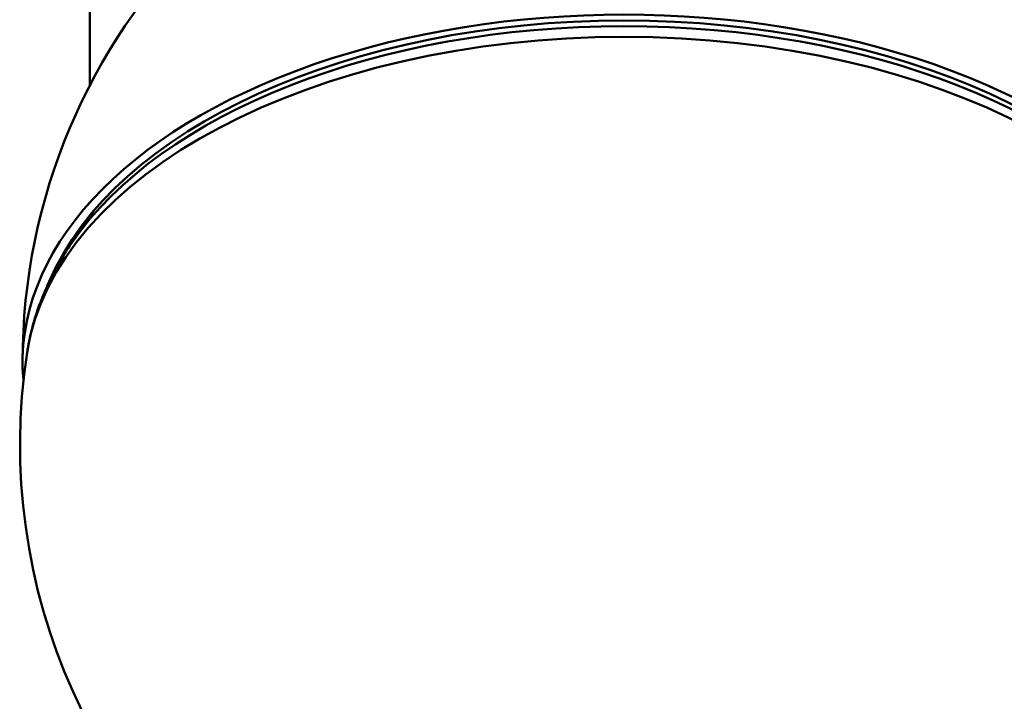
# Model space of a CAD drawing. Header units: millimetres. Extents: x 849 to 4035, y 828 to 3843.
# Tile 94 of 105: x 3681 to 3778, y 1375 to 1442. Entities that reach past the tile are written whole.
import ezdxf

# ---------------------------------------------------------------- set-up
doc = ezdxf.new("R2010")
doc.units = ezdxf.units.MM
doc.header["$LTSCALE"] = 15
doc.layers.add('Widoczne (ISO)', color=7, linetype='Continuous', lineweight=50)
doc.layers.add('Widoczne wąskie (ISO)', color=7, linetype='Continuous', lineweight=50)

msp = doc.modelspace()

# ---------------------------------------------------------------- linework, layer by layer
at = {"layer": 'Widoczne (ISO)'}
for p, q in [((3687.647, 1548.262), (3687.647, 1435.921)), ((3688.016, 1423.458), (3685.846, 1420.292)), ((3684.716, 1418.514), (3684.716, 1418.721))]:
    msp.add_line(p, q, dxfattribs=at)
for centre, radius, start, end in [((3740.716, 1408.465), 59.75, 0, 180), ((3740.716, 1400.3), 60, 171.26342, 8.73658)]:
    msp.add_arc(centre, radius, start, end, dxfattribs=at)
for major_axis, start_param, end_param in [((59.75, 0), 6.229931, 9.478033), ((-58.75, 0), 3.3797, 6.045078)]:
    msp.add_ellipse((3740.716, 1408.465), major_axis=major_axis, ratio=0.57735, start_param=start_param, end_param=end_param, dxfattribs=at)
msp.add_open_spline([(3681.412, 1409.414), (3681.53, 1410.179), (3681.685, 1410.94), (3682.07, 1412.448), (3682.299, 1413.196), (3682.827, 1414.672), (3683.127, 1415.401), (3683.793, 1416.838), (3684.159, 1417.545), (3684.956, 1418.937), (3685.386, 1419.621), (3685.846, 1420.292)], degree=3, knots=[1.3974895, 1.3974895, 1.3974895, 1.3974895, 1.455164, 1.455164, 1.5128385, 1.5128385, 1.570513, 1.570513, 1.6281874, 1.6281874, 1.6858619, 1.6858619, 1.6858619, 1.6858619], dxfattribs=at)
at = {"layer": 'Widoczne wąskie (ISO)'}
for centre, major_axis, start_param, end_param in [((3740.716, 1407.754), (59.011, 0), 0.376865, 2.764728), ((3740.716, 1406.376), (-59.537, 0), 3.230085, 6.194693), ((3740.716, 1413.477), (-56, 0), 6.033483, 6.057249)]:
    msp.add_ellipse(centre, major_axis=major_axis, ratio=0.57735, start_param=start_param, end_param=end_param, dxfattribs=at)

doc.saveas('drawing.dxf')
